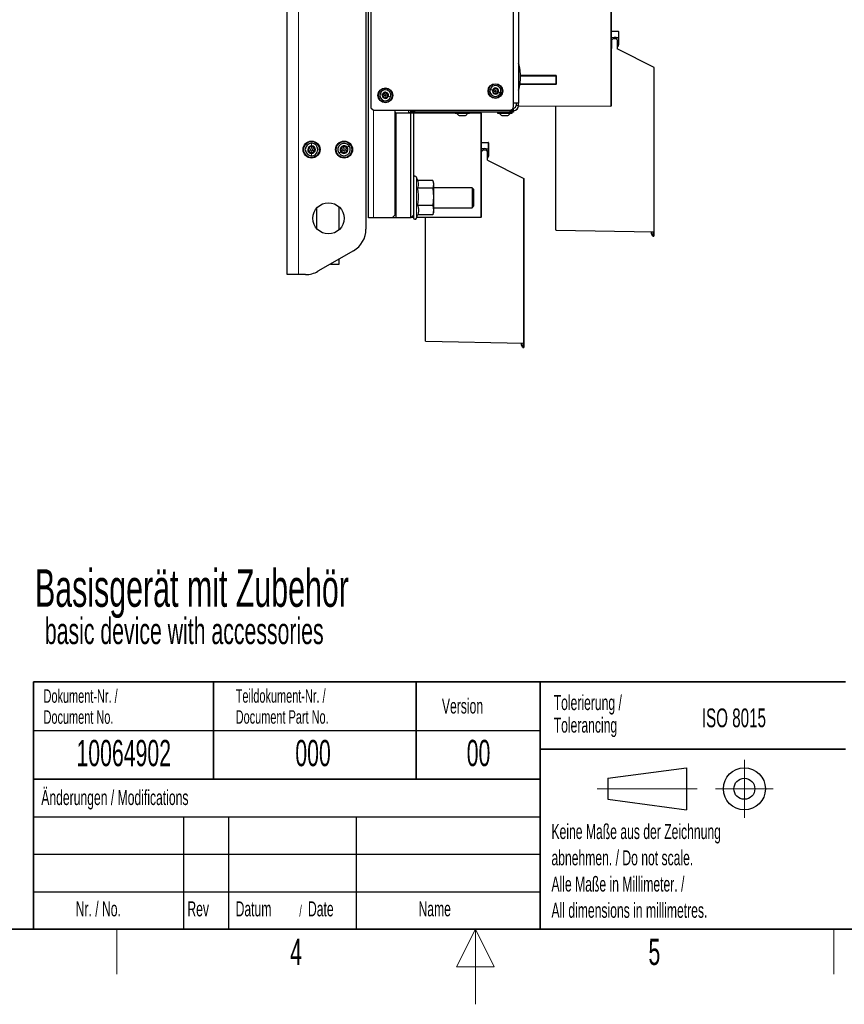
# Paper-space layout 'Blatt3' of a CAD drawing. Header units: millimetres. Extents: x 5 to 418, y 2 to 292.
# Tile 63 of 93: x 156 to 266, y 2 to 133. Entities that reach past the tile are written whole.
import ezdxf

# ---------------------------------------------------------------- set-up
doc = ezdxf.new("R2010")
doc.units = ezdxf.units.MM
doc.layers.add('SLD-0', color=7, linetype='Continuous')
doc.styles.add('SLDTEXTSTYLE0', font='TXT', dxfattribs={"width": 0.605})

psp = doc.layouts.new('Blatt3')

# ---------------------------------------------------------------- linework, layer by layer
at = {"color": 7, "linetype": 'Continuous', "lineweight": 25}
for p, q in [((191.9253, 99.273), (191.9253, 260.9397)), ((202.7586, 106.8563), (202.7586, 249.6897)), ((203.092, 158.4397), (203.092, 121.523)), ((202.4253, 150.623), (202.4253, 105.3352)), ((222.092, 121.6897), (222.092, 135.3016)), ((222.7586, 135.6397), (222.7586, 122.1397)), ((235.092, 135.6222), (235.092, 121.7563)), ((235.1247, 131.7231), (236.0592, 131.7068)), ((236.092, 131.6734), (236.092, 130.8523)), ((235.1247, 130.9078), (235.092, 130.9086)), ((235.092, 130.0386), (235.1247, 130.0395)), ((235.1247, 130.9078), (235.512, 130.8976)), ((235.1253, 130.0395), (235.1247, 130.0395)), ((235.1253, 130.3817), (235.1253, 129.4086)), ((235.5868, 130.7128), (235.4586, 130.715)), ((235.512, 130.8976), (235.512, 130.8952)), ((235.7595, 130.8909), (235.512, 130.8952)), ((235.7595, 130.8909), (235.792, 130.8903)), ((235.792, 130.8903), (236.0592, 130.8856)), ((235.792, 130.857), (235.792, 130.8903)), ((235.792, 130.857), (235.792, 130.6704)), ((235.9586, 129.3446), (235.9586, 130.3817)), ((236.092, 130.8523), (236.092, 129.902)), ((235.092, 129.3753), (235.0925, 129.3753)), ((235.1253, 129.5576), (235.1247, 129.5575)), ((235.9586, 129.3817), (240.7738, 126.9283)), ((240.792, 126.8986), (240.792, 104.9867)), ((223.0239, 125.7705), (227.7253, 125.7658)), ((227.7586, 124.7023), (227.7586, 125.7437)), ((227.7253, 124.6802), (222.9493, 124.6754)), ((222.7586, 122.1397), (222.092, 122.1397)), ((222.4253, 122.1397), (222.4253, 121.8063)), ((222.7586, 121.8063), (222.7586, 122.1397)), ((203.092, 121.523), (203.4253, 121.1897)), ((203.4253, 121.1897), (221.592, 121.1897)), ((206.2586, 121.1897), (206.2586, 107.1897)), ((206.4253, 120.8563), (206.2586, 120.8563)), ((206.4253, 120.8563), (206.4253, 106.8563)), ((206.4253, 120.8563), (208.4253, 120.8563)), ((208.092, 121.1897), (208.092, 120.8563)), ((208.4253, 120.9397), (208.4253, 121.1397)), ((208.4253, 121.1397), (208.9253, 121.1397)), ((208.9253, 120.9397), (208.4253, 120.9397)), ((208.4253, 106.8563), (208.4253, 120.8563)), ((208.4253, 120.8563), (208.7586, 120.8563)), ((208.7586, 120.8563), (208.7586, 107.1897)), ((208.7586, 120.8378), (214.2802, 120.8282)), ((208.842, 121.1397), (208.842, 121.1897)), ((221.592, 121.1397), (208.9253, 121.1397)), ((221.592, 120.9397), (208.9253, 120.9397)), ((214.3586, 120.773), (216.1586, 120.773)), ((216.2358, 120.8248), (217.7254, 120.8222)), ((217.2586, 120.9397), (217.2586, 120.8563)), ((217.727, 120.8247), (217.2594, 120.8492)), ((217.7586, 120.7889), (217.7586, 120.7914)), ((217.7586, 120.7889), (217.7586, 106.9229)), ((220.0253, 120.773), (221.8253, 120.773)), ((221.592, 121.1397), (222.092, 121.1397)), ((222.092, 120.9397), (221.592, 120.9397)), ((221.7586, 121.2183), (221.7586, 121.1397)), ((221.9943, 121.3929), (221.9943, 121.1397)), ((222.092, 121.473), (222.0426, 121.473)), ((222.092, 121.1397), (222.092, 120.9397)), ((222.7586, 121.8063), (222.7586, 121.7348)), ((222.7586, 121.7015), (222.7586, 121.7348)), ((235.0587, 121.7229), (222.7586, 121.7015)), ((227.7086, 105.2478), (227.7086, 121.7101)), ((214.8464, 120.4813), (214.8532, 120.4813)), ((214.8532, 120.4813), (215.6708, 120.4813)), ((220.5131, 120.4813), (220.5199, 120.4813)), ((220.5199, 120.4813), (221.3375, 120.4813)), ((217.7914, 116.8897), (218.7259, 116.8734)), ((218.7586, 116.8401), (218.7586, 116.019)), ((217.7914, 116.0744), (217.7586, 116.0753)), ((217.7914, 116.0744), (218.1787, 116.0643)), ((217.792, 115.5484), (217.792, 114.5753)), ((218.2534, 115.8795), (218.1253, 115.8817)), ((218.1787, 116.0643), (218.1787, 116.0619)), ((218.4262, 116.0575), (218.1787, 116.0619)), ((218.4262, 116.0575), (218.4586, 116.057)), ((218.4586, 116.057), (218.7259, 116.0523)), ((218.4586, 116.0236), (218.4586, 116.057)), ((218.4586, 116.0236), (218.4586, 115.837)), ((218.6253, 114.5112), (218.6253, 115.5484)), ((218.7586, 116.019), (218.7586, 115.0687)), ((217.7586, 115.2053), (217.7914, 115.2062)), ((217.7586, 114.542), (217.7592, 114.542)), ((217.792, 115.2062), (217.7914, 115.2062)), ((217.792, 114.7242), (217.7914, 114.7242)), ((218.6253, 114.5484), (223.4404, 112.0949)), ((209.3285, 111.7667), (209.1466, 112.2664)), ((211.3424, 111.8289), (209.3058, 111.8289)), ((211.3424, 111.8289), (211.4253, 111.3075)), ((211.4253, 111.523), (211.36, 111.7667)), ((223.4586, 112.0652), (223.4586, 90.1533)), ((211.3424, 110.7861), (209.3045, 110.7861)), ((211.4253, 111.3075), (211.3424, 110.7861)), ((211.3424, 110.7861), (211.4253, 109.6332)), ((211.4253, 111.523), (211.4253, 111.3075)), ((211.4253, 111.3075), (211.4253, 109.6332)), ((216.5539, 110.8563), (211.4253, 110.8563)), ((216.7586, 110.6516), (216.5539, 110.8563)), ((216.5539, 110.8563), (216.5539, 108.3683)), ((216.7586, 110.6516), (216.7586, 108.5456)), ((211.4253, 109.6332), (211.3424, 108.4802)), ((211.4253, 109.6332), (211.4253, 107.8487)), ((195.842, 108.127), (195.842, 105.419)), ((198.842, 105.2455), (198.842, 108.3005)), ((211.3424, 108.4802), (209.3045, 108.4802)), ((211.3424, 108.4802), (211.4253, 107.8487)), ((211.4253, 107.8487), (211.3424, 107.2171)), ((211.4253, 108.1897), (216.5539, 108.1897)), ((211.4253, 107.8487), (211.4253, 107.523)), ((216.5539, 108.1897), (216.7586, 108.3944)), ((216.5539, 108.3683), (216.5539, 108.1897)), ((216.7586, 108.5456), (216.7586, 108.3944)), ((203.4253, 106.8563), (202.7586, 106.8563)), ((205.9253, 106.8563), (203.4253, 106.8563)), ((205.9253, 106.8563), (206.2586, 107.1897)), ((206.4253, 106.8563), (205.9253, 106.8563)), ((208.4253, 106.8563), (206.4253, 106.8563)), ((208.7586, 107.1897), (208.4253, 106.8563)), ((208.7586, 106.874), (208.4424, 106.8734)), ((208.7586, 107.1897), (208.7586, 106.848)), ((209.1466, 106.7796), (209.3058, 107.2171)), ((217.7254, 106.8896), (209.1812, 106.8747)), ((211.3424, 107.2171), (209.3045, 107.2171)), ((210.3753, 90.4144), (210.3753, 106.8768)), ((211.3424, 107.2171), (211.3526, 107.2813)), ((211.36, 107.2793), (211.4253, 107.523)), ((227.7414, 105.2145), (240.7592, 104.9872)), ((240.4586, 104.715), (240.4586, 104.9925)), ((240.653, 104.3783), (240.4586, 104.715)), ((240.653, 104.9891), (240.653, 104.3783)), ((240.653, 104.3783), (240.792, 104.3759)), ((240.792, 104.9867), (240.7592, 104.9872)), ((240.792, 104.9867), (240.792, 104.3759)), ((200.7586, 102.4484), (196.0321, 99.7196)), ((198.842, 100.684), (198.842, 101.3418)), ((197.7026, 100.684), (198.8415, 100.684)), ((198.8415, 100.684), (198.842, 100.684)), ((193.4253, 99.273), (191.9253, 99.273)), ((194.3655, 99.273), (193.4253, 99.273)), ((210.4081, 90.3811), (223.4259, 90.1539)), ((223.1253, 89.8817), (223.1253, 90.1591)), ((223.3197, 89.545), (223.1253, 89.8817)), ((223.3197, 90.1557), (223.3197, 89.545)), ((223.3197, 89.545), (223.4586, 89.5425)), ((223.4586, 90.1533), (223.4259, 90.1539)), ((223.4586, 90.1533), (223.4586, 89.5425))]:
    psp.add_line(p, q, dxfattribs=at)
at = {"color": 7, "linetype": 'Continuous', "lineweight": 18}
for p, q in [((193.4253, 260.9397), (193.4253, 99.273)), ((235.0587, 121.7563), (235.0587, 135.6222)), ((235.092, 131.6897), (235.1247, 131.6897)), ((235.1247, 131.6897), (235.1247, 130.9078)), ((236.0592, 131.6734), (235.1247, 131.6897)), ((236.0592, 130.8856), (236.0592, 131.6734)), ((236.092, 131.6734), (236.0592, 131.6734)), ((235.092, 130.072), (235.1253, 130.0728)), ((235.1247, 130.0395), (235.1247, 129.5909)), ((235.7595, 130.6868), (235.7595, 130.8909)), ((236.0592, 130.8523), (235.792, 130.857)), ((236.0592, 129.902), (236.0592, 130.8523)), ((236.092, 130.8523), (236.0592, 130.8523)), ((235.1247, 129.5909), (235.092, 129.5909)), ((235.1247, 129.5909), (235.1253, 129.5909)), ((240.7592, 126.8986), (235.9586, 129.3446)), ((236.092, 129.902), (236.0592, 129.902)), ((240.7592, 104.9872), (240.7592, 126.8986)), ((240.7592, 126.8986), (240.792, 126.8986)), ((222.9494, 124.6762), (227.7254, 124.6907)), ((223.0216, 125.8539), (227.7252, 125.8491)), ((227.7254, 125.7553), (223.0239, 125.7695)), ((227.7254, 125.7553), (227.7496, 125.7553)), ((227.7254, 124.6907), (227.7254, 125.7553)), ((227.7254, 124.6907), (227.7496, 124.6907)), ((227.7586, 125.7437), (227.792, 125.7437)), ((227.7586, 124.7023), (227.792, 124.7023)), ((227.792, 125.7437), (227.792, 124.7023)), ((227.7252, 124.5969), (222.9354, 124.5921)), ((203.4253, 121.1897), (203.4253, 106.8563)), ((208.092, 120.8723), (214.2755, 120.8615)), ((214.3024, 120.7948), (208.7586, 120.8045)), ((208.9253, 121.1397), (208.9253, 120.9397)), ((217.7254, 120.7889), (216.211, 120.7915)), ((216.2419, 120.8581), (217.2254, 120.8564)), ((217.2254, 120.8564), (217.2254, 120.9397)), ((217.2254, 120.8564), (217.2586, 120.8563)), ((217.7254, 106.9229), (217.7254, 120.7889)), ((217.7254, 120.7889), (217.7586, 120.7889)), ((221.592, 120.9397), (221.592, 121.1397)), ((222.092, 121.473), (222.092, 121.1397)), ((222.4253, 121.8063), (222.7586, 121.8063)), ((222.7586, 121.7348), (235.0587, 121.7563)), ((235.0587, 121.7563), (235.092, 121.7563)), ((217.7586, 116.8564), (217.7914, 116.8564)), ((217.7914, 116.8564), (217.7914, 116.0744)), ((218.7259, 116.8401), (217.7914, 116.8564)), ((218.7259, 116.0523), (218.7259, 116.8401)), ((218.7586, 116.8401), (218.7259, 116.8401)), ((218.4262, 115.8535), (218.4262, 116.0575)), ((218.7259, 116.019), (218.4586, 116.0236)), ((218.7259, 115.0687), (218.7259, 116.019)), ((218.7586, 116.019), (218.7259, 116.019)), ((217.7586, 115.2386), (217.792, 115.2395)), ((217.7914, 114.7575), (217.7586, 114.7575)), ((217.7914, 115.2062), (217.7914, 114.7575)), ((217.7914, 114.7575), (217.792, 114.7575)), ((223.4259, 112.0652), (218.6253, 114.5112)), ((218.7586, 115.0687), (218.7259, 115.0687)), ((209.1466, 112.2664), (209.1466, 107.2263)), ((223.4259, 90.1539), (223.4259, 112.0652)), ((223.4259, 112.0652), (223.4586, 112.0652)), ((208.4758, 106.9068), (208.7586, 106.9073)), ((209.1466, 107.2263), (209.1466, 106.7796)), ((209.1933, 106.908), (217.7254, 106.9229)), ((217.7254, 106.9229), (217.7586, 106.9229))]:
    psp.add_line(p, q, dxfattribs=at)
at = {"color": 7, "linetype": 'Continuous', "lineweight": 25}
for centre, radius in [((219.6753, 123.7397), 0.9833), ((205.0086, 123.173), 0.9833), ((219.6753, 123.7397), 0.0863), ((205.0086, 123.173), 0.0863), ((195.1753, 115.9397), 1.1333), ((199.5086, 115.9397), 1.1333), ((195.1753, 115.9397), 0.1491), ((199.5086, 115.9397), 0.1491), ((197.4253, 106.773), 2.0833)]:
    psp.add_circle(centre, radius, dxfattribs=at)
at = {"color": 7, "linetype": 'Continuous', "lineweight": 18}
for centre, radius in [((205.0086, 123.173), 0.9), ((219.6753, 123.7397), 0.9), ((195.1753, 115.9397), 1.0333), ((199.5086, 115.9397), 1.0333)]:
    psp.add_circle(centre, radius, dxfattribs=at)
at = {"color": 7, "linetype": 'Continuous', "lineweight": 25}
for centre, radius, start, end in [((235.1253, 131.7564), 0.0333, 180, 269), ((236.0586, 131.6734), 0.0333, 0, 89), ((235.4586, 130.3817), 0.3333, 90, 180), ((235.4586, 130.3817), 0.3333, 88, 90), ((235.6253, 130.3817), 0.3333, 0, 96.640635), ((236.0586, 130.8523), 0.0333, 0, 89), ((235.092, 129.4086), 0.0333, 271, 0), ((235.1253, 129.5242), 0.0333, 91.037953, 104.422821), ((235.7592, 129.902), 0.3, 311.661424, 0), ((235.7586, 129.902), 0.3333, 306.869898, 0), ((216.8731, 125.6397), 6.1522, 0, 16.931195), ((240.7586, 126.8986), 0.0333, 0, 63), ((216.8731, 125.6397), 6.1522, 343.068805, 0), ((227.7253, 125.7325), 0.0333, 0, 89.923081), ((227.7253, 124.7135), 0.0333, 270.041471, 0), ((205.0086, 123.173), 0.7333, 162.098601, 342.098601), ((205.0086, 123.173), 0.7333, 342.098601, 162.098601), ((205.0086, 123.173), 0.4125, 342.098601, 162.098601), ((205.0086, 123.173), 0.375, 132.098601, 192.098601), ((205.0086, 123.173), 0.375, 72.098601, 132.098601), ((205.0086, 123.173), 0.375, 12.098601, 72.098601), ((219.6753, 123.7397), 0.7333, 162.098601, 342.098601), ((219.6753, 123.7397), 0.7333, 342.098601, 162.098601), ((219.6753, 123.7397), 0.4125, 162.098601, 342.098601), ((219.6753, 123.7397), 0.4125, 342.098601, 162.098601), ((219.6753, 123.7397), 0.375, 132.098601, 192.098601), ((219.6753, 123.7397), 0.375, 192.098601, 252.098601), ((219.6753, 123.7397), 0.375, 72.098601, 132.098601), ((219.6753, 123.7397), 0.375, 252.098601, 312.098601), ((219.6753, 123.7397), 0.375, 12.098601, 72.098601), ((219.6753, 123.7397), 0.375, 312.098601, 12.098601), ((205.0086, 123.173), 0.4125, 162.098601, 342.098601), ((205.0086, 123.173), 0.375, 192.098601, 252.098601), ((205.0086, 123.173), 0.375, 252.098601, 312.098601), ((205.0086, 123.173), 0.375, 312.098601, 12.098601), ((214.3586, 120.8563), 0.0833, 90, 270), ((216.1586, 120.8563), 0.0833, 270, 90), ((217.292, 120.8809), 0.0333, 180, 267), ((217.292, 120.8563), 0.0333, 180, 269.9), ((217.7253, 120.7889), 0.0333, 0, 89.9), ((217.7253, 120.7914), 0.0333, 0, 87), ((220.0253, 120.8563), 0.0833, 90, 270), ((221.592, 121.6897), 0.5, 270, 0), ((221.8253, 120.8563), 0.0833, 270, 90), ((222.092, 121.8063), 0.6667, 270, 0), ((222.092, 121.8063), 0.3333, 270, 360), ((235.0586, 121.7563), 0.0333, 270.1, 0), ((217.792, 116.9231), 0.0333, 180, 269), ((218.7253, 116.8401), 0.0333, 0, 89), ((195.1753, 115.9397), 0.8333, 89.488003, 269.488003), ((195.1753, 115.9397), 0.5133, 89.488003, 269.488003), ((195.1753, 115.9397), 0.4667, 179.488003, 239.488003), ((195.1753, 115.9397), 0.4667, 119.488003, 179.488003), ((195.1753, 115.9397), 0.4667, 239.488003, 299.488003), ((195.1753, 115.9397), 0.4667, 59.488003, 119.488003), ((195.1753, 115.9397), 0.8333, 269.488003, 89.488003), ((195.1753, 115.9397), 0.5133, 269.488003, 89.488003), ((195.1753, 115.9397), 0.4667, 299.488003, 359.488003), ((195.1753, 115.9397), 0.4667, 359.488003, 59.488003), ((199.5086, 115.9397), 0.8333, 35.879574, 215.879574), ((199.5086, 115.9397), 0.8333, 215.879574, 35.879574), ((199.5086, 115.9397), 0.5133, 35.879574, 215.879574), ((199.5086, 115.9397), 0.4667, 125.879574, 185.879574), ((199.5086, 115.9397), 0.4667, 185.879574, 245.879574), ((199.5086, 115.9397), 0.5133, 215.879574, 35.879574), ((199.5086, 115.9397), 0.4667, 65.879574, 125.879574), ((199.5086, 115.9397), 0.4667, 245.879574, 305.879574), ((199.5086, 115.9397), 0.4667, 5.879574, 65.879574), ((199.5086, 115.9397), 0.4667, 305.879574, 5.879574), ((218.1253, 115.5484), 0.3333, 90, 180), ((218.1253, 115.5484), 0.3333, 88, 90), ((218.292, 115.5484), 0.3333, 0, 96.640635), ((218.7253, 116.019), 0.0333, 0, 89), ((217.7586, 114.5753), 0.0333, 271, 0), ((217.792, 114.6909), 0.0333, 91.037953, 104.422821), ((218.4259, 115.0687), 0.3, 311.661424, 0), ((218.4253, 115.0687), 0.3333, 306.869898, 0), ((208.9586, 112.198), 0.2, 20, 180), ((223.4253, 112.0652), 0.0333, 0, 63), ((208.9586, 106.848), 0.2, 180, 340), ((217.7253, 106.9229), 0.0333, 270.1, 0), ((199.092, 105.3352), 3.3333, 300, 0), ((227.742, 105.2478), 0.0333, 180, 269), ((194.3655, 102.6063), 3.3333, 270, 300), ((210.4086, 90.4144), 0.0333, 180, 269)]:
    psp.add_arc(centre, radius, start, end, dxfattribs=at)
at = {"color": 7, "linetype": 'Continuous', "lineweight": 18}
for centre, radius, start, end in [((235.5816, 131.6901), 0.4779, 358.001617, 1.998383), ((235.5816, 130.869), 0.4779, 358.001617, 1.998383), ((240.2902, 127.1468), 0.5306, 332.112167, 335.68384), ((222, 120.8397), 4.7747, 179.800002, 180.199998), ((212.9507, 120.8055), 4.7747, 359.800002, 0.199998), ((230.284, 121.7396), 4.7747, 359.800002, 0.199998), ((218.2483, 116.8568), 0.4779, 358.001617, 1.998383), ((218.2483, 116.0356), 0.4779, 358.001617, 1.998383), ((222.9569, 112.3134), 0.5306, 332.112167, 335.68384), ((212.9507, 106.9063), 4.7747, 359.800002, 0.199998)]:
    psp.add_arc(centre, radius, start, end, dxfattribs=at)
for centre, major_axis, ratio, start_param, end_param in [((235.1253, 131.6897), (-0.0006, 0.0333), 0.0174285, 6.28257669, 7.85306843), ((235.1253, 129.5909), (0.0006, 0.0333), 0.0174285, 1.57170953, 3.14220127), ((227.7253, 125.8491), (0, 0.0833), 0.00069813, 1.57079358, 3.14159123), ((227.7253, 124.6907), (-0.0001, 0.0833), 0.00069813, 3.14159392, 4.71238497), ((227.7253, 124.5969), (0, 0.0833), 0.00069813, 0.00000142, 1.57079907), ((217.792, 116.8564), (-0.0006, 0.0333), 0.0174285, 6.28257669, 7.85306843), ((217.792, 114.7576), (0.0006, 0.0333), 0.0174285, 1.57170953, 3.14220127)]:
    psp.add_ellipse(centre, major_axis=major_axis, ratio=ratio, start_param=start_param, end_param=end_param, dxfattribs=at)
at = {"color": 7, "linetype": 'Continuous', "lineweight": 25}
for points, knots in [([(235.117, 129.5565), (235.117, 129.5565), (235.1172, 129.5565), (235.1138, 129.5566), (235.1039, 129.5568), (235.0938, 129.5569), (235.0925, 129.557), (235.092, 129.557)], [0, 0, 0, 0, 0.02129488, 0.08787393, 0.37398037, 0.76637963, 1, 1, 1, 1]), ([(204.7572, 123.4512), (204.7513, 123.4447), (204.7395, 123.4315), (204.732, 123.4064), (204.7322, 123.3813), (204.7386, 123.3668), (204.7418, 123.3595)], [0, 0, 0, 0, 0.25003302, 0.49963153, 0.74922769, 1, 1, 1, 1]), ([(204.8501, 123.4574), (204.8432, 123.4612), (204.8294, 123.469), (204.8045, 123.4718), (204.7786, 123.4669), (204.7644, 123.4565), (204.7572, 123.4512)], [0, 0, 0, 0, 0.24981472, 0.49990781, 0.75012012, 1, 1, 1, 1]), ([(204.8501, 123.4574), (204.865, 123.4492), (204.8874, 123.4369), (204.9239, 123.4334), (204.952, 123.436), (204.9788, 123.445), (205.0109, 123.4633), (205.0264, 123.4837), (205.0367, 123.4974)], [0, 0, 0, 0, 0.249199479, 0.374336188, 0.498930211, 0.624007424, 0.749759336, 1, 1, 1, 1]), ([(205.1239, 123.5298), (205.1153, 123.5317), (205.098, 123.5354), (205.0724, 123.5293), (205.0508, 123.5165), (205.0414, 123.5038), (205.0367, 123.4974)], [0, 0, 0, 0, 0.24999065, 0.49961057, 0.74912711, 1, 1, 1, 1]), ([(205.1756, 123.4525), (205.1755, 123.4604), (205.1754, 123.4762), (205.1653, 123.4992), (205.1482, 123.5191), (205.132, 123.5263), (205.1239, 123.5298)], [0, 0, 0, 0, 0.24985187, 0.49990154, 0.75011466, 1, 1, 1, 1]), ([(205.1756, 123.4525), (205.176, 123.4355), (205.1766, 123.4099), (205.1918, 123.3765), (205.2081, 123.3535), (205.2293, 123.3348), (205.2611, 123.3162), (205.2866, 123.313), (205.3036, 123.3109)], [0, 0, 0, 0, 0.24920104, 0.37433782, 0.49893155, 0.62400843, 0.74976002, 1, 1, 1, 1]), ([(219.3497, 123.7445), (219.3429, 123.7405), (219.3293, 123.7325), (219.3144, 123.7122), (219.3058, 123.6874), (219.3077, 123.6698), (219.3086, 123.6611)], [0, 0, 0, 0, 0.24980712, 0.50005507, 0.75030939, 1, 1, 1, 1]), ([(219.3086, 123.6611), (219.3114, 123.6527), (219.3168, 123.6359), (219.3349, 123.6168), (219.3567, 123.6044), (219.3725, 123.6027), (219.3803, 123.6018)], [0, 0, 0, 0, 0.249857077, 0.499466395, 0.749011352, 1, 1, 1, 1]), ([(219.3497, 123.7445), (219.3643, 123.7534), (219.3861, 123.7667), (219.4075, 123.7965), (219.4192, 123.8222), (219.4248, 123.8499), (219.4251, 123.8867), (219.4151, 123.9104), (219.4084, 123.9262)], [0, 0, 0, 0, 0.24916786, 0.37430311, 0.49890328, 0.62398745, 0.74974625, 1, 1, 1, 1]), ([(219.5083, 123.4602), (219.5079, 123.4772), (219.5073, 123.5027), (219.4922, 123.5361), (219.4758, 123.5591), (219.4546, 123.5778), (219.4228, 123.5965), (219.3973, 123.5997), (219.3803, 123.6018)], [0, 0, 0, 0, 0.249201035, 0.374337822, 0.498931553, 0.624008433, 0.749760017, 1, 1, 1, 1]), ([(219.4239, 124.0179), (219.418, 124.0113), (219.4062, 123.9982), (219.3987, 123.9731), (219.3989, 123.9479), (219.4052, 123.9334), (219.4084, 123.9262)], [0, 0, 0, 0, 0.25003302, 0.49963153, 0.74922769, 1, 1, 1, 1]), ([(219.5167, 124.024), (219.5099, 124.0279), (219.4961, 124.0357), (219.4711, 124.0385), (219.4453, 124.0336), (219.431, 124.0231), (219.4239, 124.0179)], [0, 0, 0, 0, 0.24981472, 0.49990781, 0.75012012, 1, 1, 1, 1]), ([(219.5083, 123.4602), (219.5084, 123.4523), (219.5085, 123.4365), (219.5186, 123.4134), (219.5358, 123.3935), (219.5519, 123.3864), (219.56, 123.3828)], [0, 0, 0, 0, 0.24985187, 0.49990154, 0.75011466, 1, 1, 1, 1]), ([(219.5167, 124.024), (219.5317, 124.0159), (219.5541, 124.0036), (219.5906, 124), (219.6187, 124.0027), (219.6455, 124.0117), (219.6776, 124.0299), (219.6931, 124.0504), (219.7034, 124.064)], [0, 0, 0, 0, 0.24919948, 0.37433619, 0.49893021, 0.62400742, 0.74975934, 1, 1, 1, 1]), ([(219.56, 123.3828), (219.5687, 123.381), (219.586, 123.3773), (219.6115, 123.3834), (219.6331, 123.3962), (219.6425, 123.4089), (219.6472, 123.4153)], [0, 0, 0, 0, 0.24999065, 0.49961057, 0.74912711, 1, 1, 1, 1]), ([(219.8339, 123.4553), (219.8189, 123.4635), (219.7965, 123.4757), (219.76, 123.4793), (219.7319, 123.4766), (219.7051, 123.4676), (219.673, 123.4494), (219.6575, 123.4289), (219.6472, 123.4153)], [0, 0, 0, 0, 0.24919948, 0.37433619, 0.49893021, 0.62400742, 0.74975934, 1, 1, 1, 1]), ([(219.7906, 124.0965), (219.7819, 124.0983), (219.7646, 124.102), (219.7391, 124.0959), (219.7175, 124.0832), (219.7081, 124.0704), (219.7034, 124.064)], [0, 0, 0, 0, 0.24999065, 0.49961057, 0.74912711, 1, 1, 1, 1]), ([(219.8423, 124.0192), (219.8422, 124.0271), (219.8421, 124.0429), (219.832, 124.0659), (219.8148, 124.0858), (219.7987, 124.0929), (219.7906, 124.0965)], [0, 0, 0, 0, 0.24985187, 0.49990154, 0.75011466, 1, 1, 1, 1]), ([(219.8339, 123.4553), (219.8407, 123.4514), (219.8545, 123.4436), (219.8795, 123.4409), (219.9053, 123.4458), (219.9196, 123.4562), (219.9267, 123.4614)], [0, 0, 0, 0, 0.24981472, 0.49990781, 0.75012012, 1, 1, 1, 1]), ([(219.8423, 124.0192), (219.8427, 124.0022), (219.8433, 123.9766), (219.8584, 123.9432), (219.8748, 123.9202), (219.896, 123.9015), (219.9278, 123.8828), (219.9533, 123.8797), (219.9703, 123.8775)], [0, 0, 0, 0, 0.249201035, 0.374337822, 0.498931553, 0.624008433, 0.749760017, 1, 1, 1, 1]), ([(220.0009, 123.7348), (219.9863, 123.726), (219.9645, 123.7127), (219.9431, 123.6828), (219.9314, 123.6572), (219.9258, 123.6295), (219.9255, 123.5926), (219.9355, 123.5689), (219.9422, 123.5531)], [0, 0, 0, 0, 0.24916786, 0.37430311, 0.49890328, 0.62398745, 0.74974625, 1, 1, 1, 1]), ([(219.9267, 123.4614), (219.9326, 123.468), (219.9444, 123.4811), (219.9519, 123.5063), (219.9517, 123.5314), (219.9454, 123.5459), (219.9422, 123.5531)], [0, 0, 0, 0, 0.25003302, 0.49963153, 0.74922769, 1, 1, 1, 1]), ([(220.042, 123.8183), (220.0392, 123.8267), (220.0338, 123.8435), (220.0158, 123.8625), (219.9939, 123.8749), (219.9781, 123.8766), (219.9703, 123.8775)], [0, 0, 0, 0, 0.24985708, 0.49946639, 0.74901135, 1, 1, 1, 1]), ([(220.0009, 123.7348), (220.0077, 123.7388), (220.0213, 123.7469), (220.0362, 123.7671), (220.0448, 123.7919), (220.0429, 123.8095), (220.042, 123.8183)], [0, 0, 0, 0, 0.24980712, 0.50005507, 0.75030939, 1, 1, 1, 1]), ([(204.6831, 123.1778), (204.6763, 123.1738), (204.6627, 123.1658), (204.6478, 123.1456), (204.6391, 123.1208), (204.641, 123.1032), (204.642, 123.0944)], [0, 0, 0, 0, 0.24980712, 0.50005507, 0.75030939, 1, 1, 1, 1]), ([(204.642, 123.0944), (204.6447, 123.086), (204.6501, 123.0692), (204.6682, 123.0501), (204.6901, 123.0378), (204.7058, 123.036), (204.7137, 123.0351)], [0, 0, 0, 0, 0.24985708, 0.49946639, 0.74901135, 1, 1, 1, 1]), ([(204.6831, 123.1778), (204.6976, 123.1867), (204.7195, 123.2), (204.7408, 123.2298), (204.7526, 123.2555), (204.7581, 123.2832), (204.7584, 123.3201), (204.7484, 123.3438), (204.7418, 123.3595)], [0, 0, 0, 0, 0.24916786, 0.37430311, 0.49890328, 0.62398745, 0.74974625, 1, 1, 1, 1]), ([(204.8417, 122.8935), (204.8413, 122.9105), (204.8407, 122.9361), (204.8255, 122.9695), (204.8092, 122.9925), (204.7879, 123.0112), (204.7561, 123.0298), (204.7306, 123.033), (204.7137, 123.0351)], [0, 0, 0, 0, 0.24920104, 0.37433782, 0.49893155, 0.62400843, 0.74976002, 1, 1, 1, 1]), ([(204.8417, 122.8935), (204.8417, 122.8856), (204.8419, 122.8698), (204.8519, 122.8468), (204.8691, 122.8269), (204.8853, 122.8197), (204.8934, 122.8162)], [0, 0, 0, 0, 0.24985187, 0.49990154, 0.75011466, 1, 1, 1, 1]), ([(204.8934, 122.8162), (204.902, 122.8143), (204.9193, 122.8106), (204.9448, 122.8167), (204.9665, 122.8295), (204.9758, 122.8422), (204.9805, 122.8486)], [0, 0, 0, 0, 0.24999065, 0.49961057, 0.74912711, 1, 1, 1, 1]), ([(205.1672, 122.8886), (205.1523, 122.8968), (205.1298, 122.9091), (205.0933, 122.9126), (205.0652, 122.91), (205.0384, 122.901), (205.0064, 122.8827), (204.9909, 122.8623), (204.9805, 122.8486)], [0, 0, 0, 0, 0.24919948, 0.37433619, 0.49893021, 0.62400742, 0.74975934, 1, 1, 1, 1]), ([(205.1672, 122.8886), (205.1741, 122.8848), (205.1878, 122.877), (205.2128, 122.8742), (205.2386, 122.8791), (205.2529, 122.8895), (205.26, 122.8948)], [0, 0, 0, 0, 0.24981472, 0.49990781, 0.75012012, 1, 1, 1, 1]), ([(205.3342, 123.1681), (205.3196, 123.1593), (205.2978, 123.146), (205.2765, 123.1162), (205.2647, 123.0905), (205.2591, 123.0628), (205.2589, 123.0259), (205.2689, 123.0022), (205.2755, 122.9865)], [0, 0, 0, 0, 0.24916786, 0.37430311, 0.49890328, 0.62398745, 0.74974625, 1, 1, 1, 1]), ([(205.26, 122.8948), (205.266, 122.9013), (205.2778, 122.9145), (205.2853, 122.9396), (205.285, 122.9647), (205.2787, 122.9792), (205.2755, 122.9865)], [0, 0, 0, 0, 0.25003302, 0.49963153, 0.74922769, 1, 1, 1, 1]), ([(205.3753, 123.2516), (205.3726, 123.26), (205.3671, 123.2768), (205.3491, 123.2959), (205.3272, 123.3082), (205.3115, 123.31), (205.3036, 123.3109)], [0, 0, 0, 0, 0.24985708, 0.49946639, 0.74901135, 1, 1, 1, 1]), ([(205.3342, 123.1681), (205.341, 123.1722), (205.3546, 123.1802), (205.3695, 123.2004), (205.3782, 123.2252), (205.3763, 123.2428), (205.3753, 123.2516)], [0, 0, 0, 0, 0.24980712, 0.50005507, 0.75030939, 1, 1, 1, 1]), ([(214.5258, 120.773), (214.5709, 120.7152), (214.6611, 120.5996), (214.7846, 120.5208), (214.8464, 120.4813)], [0, 0, 0, 0, 0.5, 1, 1, 1, 1]), ([(215.2718, 120.8015), (215.268, 120.7976), (215.2603, 120.7898), (215.2405, 120.7806), (215.2161, 120.7745), (215.1893, 120.7723), (215.1642, 120.7745), (215.1445, 120.7806), (215.1316, 120.7898), (215.1294, 120.7976), (215.1284, 120.8015)], [0, 0, 0, 0, 0.12522174, 0.24948305, 0.37432565, 0.49906277, 0.6238964, 0.74938803, 0.87444058, 1, 1, 1, 1]), ([(215.6709, 120.4813), (215.7326, 120.5208), (215.8562, 120.5996), (215.9464, 120.7152), (215.9915, 120.773)], [0, 0, 0, 0, 0.5, 1, 1, 1, 1]), ([(220.192, 120.773), (220.2371, 120.7152), (220.3273, 120.5996), (220.451, 120.5208), (220.5128, 120.4813)], [0, 0, 0, 0, 0.50000004, 1, 1, 1, 1]), ([(220.1925, 120.773), (220.2376, 120.7152), (220.3277, 120.5996), (220.4513, 120.5208), (220.5131, 120.4813)], [0, 0, 0, 0, 0.5, 1, 1, 1, 1]), ([(220.9385, 120.8015), (220.9346, 120.7976), (220.927, 120.7898), (220.9071, 120.7806), (220.8828, 120.7745), (220.856, 120.7723), (220.8309, 120.7745), (220.8112, 120.7806), (220.7983, 120.7898), (220.7961, 120.7976), (220.795, 120.8015)], [0, 0, 0, 0, 0.12522174, 0.24948305, 0.37432565, 0.49906277, 0.6238964, 0.74938803, 0.87444058, 1, 1, 1, 1]), ([(221.3375, 120.4813), (221.3993, 120.5208), (221.5229, 120.5996), (221.6131, 120.7152), (221.6581, 120.773)], [0, 0, 0, 0, 0.5, 1, 1, 1, 1]), ([(221.3378, 120.4813), (221.3996, 120.5208), (221.5233, 120.5996), (221.6135, 120.7152), (221.6586, 120.773)], [0, 0, 0, 0, 0.49999996, 1, 1, 1, 1]), ([(194.7813, 116.034), (194.7719, 116.031), (194.7532, 116.0249), (194.7296, 116.0044), (194.7123, 115.9766), (194.7099, 115.9548), (194.7087, 115.9438)], [0, 0, 0, 0, 0.24985308, 0.49990135, 0.75011449, 1, 1, 1, 1]), ([(194.7087, 115.9438), (194.7097, 115.9329), (194.7118, 115.911), (194.7285, 115.8829), (194.7517, 115.862), (194.7703, 115.8556), (194.7796, 115.8524)], [0, 0, 0, 0, 0.24998976, 0.49961083, 0.7491272, 1, 1, 1, 1]), ([(194.8966, 115.6456), (194.9007, 115.6664), (194.907, 115.6976), (194.8976, 115.7423), (194.884, 115.7746), (194.8633, 115.8031), (194.8298, 115.8344), (194.7997, 115.8452), (194.7796, 115.8524)], [0, 0, 0, 0, 0.24921908, 0.37435669, 0.49894691, 0.62401981, 0.74976746, 1, 1, 1, 1]), ([(194.7813, 116.034), (194.8013, 116.0408), (194.8315, 116.051), (194.8655, 116.0815), (194.8867, 116.1094), (194.901, 116.1416), (194.9114, 116.1863), (194.9057, 116.2177), (194.9019, 116.2387)], [0, 0, 0, 0, 0.249220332, 0.374358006, 0.498947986, 0.624020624, 0.749768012, 1, 1, 1, 1]), ([(194.8966, 115.6456), (194.8945, 115.636), (194.8904, 115.6168), (194.8964, 115.586), (194.9118, 115.5572), (194.9295, 115.5441), (194.9384, 115.5376)], [0, 0, 0, 0, 0.249816, 0.49990758, 0.75011993, 1, 1, 1, 1]), ([(194.9456, 116.3459), (194.9366, 116.3395), (194.9187, 116.3268), (194.9028, 116.2983), (194.8962, 116.2677), (194.9, 116.2484), (194.9019, 116.2387)], [0, 0, 0, 0, 0.24985796, 0.49946675, 0.74901133, 1, 1, 1, 1]), ([(194.9384, 115.5376), (194.9484, 115.533), (194.9684, 115.5239), (195.001, 115.5244), (195.0308, 115.534), (195.0456, 115.5469), (195.0531, 115.5534)], [0, 0, 0, 0, 0.250032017, 0.499631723, 0.749227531, 1, 1, 1, 1]), ([(195.06, 116.3281), (195.0527, 116.3347), (195.0381, 116.3478), (195.0085, 116.358), (194.9758, 116.3591), (194.9557, 116.3503), (194.9456, 116.3459)], [0, 0, 0, 0, 0.24980599, 0.50005449, 0.75030941, 1, 1, 1, 1]), ([(195.2906, 115.5512), (195.2747, 115.5652), (195.2508, 115.5862), (195.2074, 115.6005), (195.1726, 115.6049), (195.1376, 115.6012), (195.0937, 115.5878), (195.0693, 115.5671), (195.0531, 115.5534)], [0, 0, 0, 0, 0.24919366, 0.3743301, 0.49892526, 0.62400376, 0.74975694, 1, 1, 1, 1]), ([(195.06, 116.3281), (195.0759, 116.3141), (195.0998, 116.2931), (195.1432, 116.2789), (195.178, 116.2745), (195.213, 116.2781), (195.2569, 116.2915), (195.2813, 116.3122), (195.2975, 116.326)], [0, 0, 0, 0, 0.24919366, 0.37433011, 0.49892527, 0.62400376, 0.74975694, 1, 1, 1, 1]), ([(195.2906, 115.5512), (195.2979, 115.5447), (195.3125, 115.5315), (195.3421, 115.5213), (195.3748, 115.5202), (195.3949, 115.5291), (195.405, 115.5335)], [0, 0, 0, 0, 0.249805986, 0.500054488, 0.750309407, 1, 1, 1, 1]), ([(195.4122, 116.3417), (195.4022, 116.3463), (195.3822, 116.3555), (195.3496, 116.355), (195.3198, 116.3454), (195.305, 116.3324), (195.2975, 116.326)], [0, 0, 0, 0, 0.25003202, 0.49963172, 0.74922753, 1, 1, 1, 1]), ([(195.405, 115.5335), (195.414, 115.5398), (195.4319, 115.5525), (195.4478, 115.5811), (195.4544, 115.6116), (195.4506, 115.631), (195.4487, 115.6406)], [0, 0, 0, 0, 0.24985796, 0.49946675, 0.74901133, 1, 1, 1, 1]), ([(195.454, 116.2337), (195.4561, 116.2434), (195.4602, 116.2626), (195.4542, 116.2933), (195.4388, 116.3221), (195.4211, 116.3352), (195.4122, 116.3417)], [0, 0, 0, 0, 0.249816, 0.49990758, 0.75011993, 1, 1, 1, 1]), ([(195.5693, 115.8453), (195.5493, 115.8385), (195.5191, 115.8283), (195.4851, 115.7979), (195.4639, 115.7699), (195.4496, 115.7378), (195.4392, 115.6931), (195.4449, 115.6616), (195.4487, 115.6406)], [0, 0, 0, 0, 0.24922033, 0.37435801, 0.49894799, 0.62402062, 0.74976801, 1, 1, 1, 1]), ([(195.454, 116.2337), (195.4499, 116.213), (195.4436, 116.1818), (195.453, 116.1371), (195.4666, 116.1047), (195.4873, 116.0762), (195.5208, 116.0449), (195.5509, 116.0341), (195.571, 116.0269)], [0, 0, 0, 0, 0.24921908, 0.37435669, 0.49894691, 0.62401981, 0.74976746, 1, 1, 1, 1]), ([(195.5693, 115.8453), (195.5787, 115.8483), (195.5974, 115.8544), (195.621, 115.8749), (195.6383, 115.9027), (195.6407, 115.9246), (195.6419, 115.9355)], [0, 0, 0, 0, 0.24985308, 0.49990135, 0.75011449, 1, 1, 1, 1]), ([(195.6419, 115.9355), (195.6409, 115.9464), (195.6389, 115.9683), (195.6221, 115.9964), (195.5989, 116.0173), (195.5803, 116.0237), (195.571, 116.0269)], [0, 0, 0, 0, 0.24998976, 0.49961083, 0.7491272, 1, 1, 1, 1]), ([(199.1065, 115.9896), (199.0976, 115.9855), (199.0797, 115.9774), (199.0585, 115.9544), (199.0444, 115.9249), (199.0444, 115.9029), (199.0444, 115.8919)], [0, 0, 0, 0, 0.249815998, 0.499907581, 0.750119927, 1, 1, 1, 1]), ([(199.0444, 115.8919), (199.0467, 115.8811), (199.0512, 115.8596), (199.0709, 115.8336), (199.0963, 115.8153), (199.1155, 115.811), (199.1251, 115.8089)], [0, 0, 0, 0, 0.25003202, 0.49963172, 0.74922753, 1, 1, 1, 1]), ([(199.1065, 115.9896), (199.1257, 115.9985), (199.1545, 116.012), (199.185, 116.0461), (199.203, 116.0762), (199.2136, 116.1098), (199.2189, 116.1554), (199.2097, 116.186), (199.2036, 116.2064)], [0, 0, 0, 0, 0.24921908, 0.37435669, 0.49894691, 0.62401981, 0.74976746, 1, 1, 1, 1]), ([(199.2644, 115.6164), (199.2662, 115.6375), (199.2689, 115.6692), (199.2546, 115.7126), (199.2375, 115.7432), (199.2138, 115.7692), (199.177, 115.7966), (199.1459, 115.804), (199.1251, 115.8089)], [0, 0, 0, 0, 0.249193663, 0.374330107, 0.498925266, 0.624003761, 0.749756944, 1, 1, 1, 1]), ([(199.2351, 116.3178), (199.2269, 116.3105), (199.2105, 116.2958), (199.1979, 116.2657), (199.1948, 116.2346), (199.2007, 116.2158), (199.2036, 116.2064)], [0, 0, 0, 0, 0.24998976, 0.49961083, 0.7491272, 1, 1, 1, 1]), ([(199.3508, 116.3128), (199.3428, 116.3186), (199.3268, 116.33), (199.2963, 116.3369), (199.2637, 116.3343), (199.2447, 116.3233), (199.2351, 116.3178)], [0, 0, 0, 0, 0.24985308, 0.49990135, 0.75011449, 1, 1, 1, 1]), ([(199.2644, 115.6164), (199.2634, 115.6066), (199.2615, 115.587), (199.2708, 115.5572), (199.2894, 115.5302), (199.3084, 115.5192), (199.3179, 115.5137)], [0, 0, 0, 0, 0.24980599, 0.50005449, 0.75030941, 1, 1, 1, 1]), ([(199.3179, 115.5137), (199.3284, 115.5103), (199.3493, 115.5034), (199.3816, 115.5075), (199.4102, 115.5204), (199.4235, 115.5349), (199.4302, 115.5422)], [0, 0, 0, 0, 0.24985796, 0.49946675, 0.74901133, 1, 1, 1, 1]), ([(199.3508, 116.3128), (199.3682, 116.3007), (199.3943, 116.2825), (199.439, 116.2732), (199.4741, 116.2727), (199.5084, 116.2802), (199.5506, 116.2984), (199.5725, 116.3217), (199.5871, 116.3372)], [0, 0, 0, 0, 0.24922033, 0.37435801, 0.49894799, 0.62402062, 0.74976801, 1, 1, 1, 1]), ([(199.6665, 115.5665), (199.6491, 115.5786), (199.623, 115.5968), (199.5783, 115.6062), (199.5432, 115.6067), (199.5088, 115.5991), (199.4667, 115.5809), (199.4448, 115.5576), (199.4302, 115.5422)], [0, 0, 0, 0, 0.24922033, 0.37435801, 0.49894799, 0.62402062, 0.74976801, 1, 1, 1, 1]), ([(199.6993, 116.3656), (199.6889, 116.369), (199.668, 116.3759), (199.6356, 116.3718), (199.6071, 116.3589), (199.5938, 116.3444), (199.5871, 116.3372)], [0, 0, 0, 0, 0.24985796, 0.49946675, 0.74901133, 1, 1, 1, 1]), ([(199.6665, 115.5665), (199.6745, 115.5608), (199.6904, 115.5493), (199.721, 115.5425), (199.7535, 115.5451), (199.7726, 115.5561), (199.7821, 115.5615)], [0, 0, 0, 0, 0.24985308, 0.49990135, 0.75011449, 1, 1, 1, 1]), ([(199.7529, 116.2629), (199.7539, 116.2727), (199.7558, 116.2923), (199.7465, 116.3221), (199.7279, 116.3491), (199.7089, 116.3601), (199.6993, 116.3656)], [0, 0, 0, 0, 0.249805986, 0.500054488, 0.750309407, 1, 1, 1, 1]), ([(199.7529, 116.2629), (199.7511, 116.2418), (199.7484, 116.2101), (199.7626, 116.1668), (199.7798, 116.1361), (199.8035, 116.1101), (199.8403, 116.0828), (199.8714, 116.0754), (199.8921, 116.0705)], [0, 0, 0, 0, 0.24919366, 0.3743301, 0.49892526, 0.62400376, 0.74975694, 1, 1, 1, 1]), ([(199.7821, 115.5615), (199.7903, 115.5689), (199.8067, 115.5835), (199.8194, 115.6136), (199.8225, 115.6448), (199.8166, 115.6635), (199.8136, 115.6729)], [0, 0, 0, 0, 0.249989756, 0.499610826, 0.749127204, 1, 1, 1, 1]), ([(199.9107, 115.8898), (199.8915, 115.8808), (199.8627, 115.8673), (199.8323, 115.8332), (199.8143, 115.8031), (199.8037, 115.7695), (199.7984, 115.724), (199.8075, 115.6933), (199.8136, 115.6729)], [0, 0, 0, 0, 0.24921908, 0.37435669, 0.49894691, 0.62401981, 0.74976746, 1, 1, 1, 1]), ([(199.9728, 115.9875), (199.9706, 115.9982), (199.9661, 116.0198), (199.9464, 116.0458), (199.921, 116.064), (199.9018, 116.0683), (199.8921, 116.0705)], [0, 0, 0, 0, 0.25003202, 0.49963172, 0.74922753, 1, 1, 1, 1]), ([(199.9107, 115.8898), (199.9197, 115.8938), (199.9376, 115.9019), (199.9588, 115.9249), (199.9728, 115.9545), (199.9728, 115.9765), (199.9728, 115.9875)], [0, 0, 0, 0, 0.249815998, 0.499907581, 0.750119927, 1, 1, 1, 1]), ([(217.7837, 114.7232), (217.7837, 114.7232), (217.7838, 114.7232), (217.7804, 114.7233), (217.7705, 114.7234), (217.7605, 114.7236), (217.7591, 114.7236), (217.7586, 114.7236)], [0, 0, 0, 0, 0.02129488, 0.08787393, 0.37398037, 0.76637963, 1, 1, 1, 1]), ([(209.3045, 110.7861), (209.3441, 110.9016), (209.4229, 111.1318), (209.4254, 111.4616), (209.3548, 111.6704), (209.3229, 111.7646)], [0, 0, 0, 0, 0.35625214, 0.70959745, 1, 1, 1, 1]), ([(209.3045, 108.4802), (209.3443, 108.7357), (209.4234, 109.2446), (209.4234, 110.0217), (209.3443, 110.5306), (209.3045, 110.7861)], [0, 0, 0, 0, 0.33423715, 0.66574709, 1, 1, 1, 1]), ([(209.3045, 108.4802), (209.3443, 108.34), (209.4235, 108.061), (209.4233, 107.6353), (209.3442, 107.3568), (209.3045, 107.2171)], [0, 0, 0, 0, 0.334750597, 0.666469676, 1, 1, 1, 1])]:
    psp.add_open_spline(points, degree=3, knots=knots, dxfattribs=at)
at = {"color": 7, "linetype": 'Continuous', "lineweight": 18}
for points, knots in [([(227.7252, 125.8491), (227.7254, 125.849), (227.7292, 125.8457), (227.7429, 125.8338), (227.7655, 125.8122), (227.7875, 125.7799), (227.7906, 125.755), (227.792, 125.7437)], [0, 0, 0, 0, 0.00518066, 0.11696109, 0.42337042, 0.73591001, 1, 1, 1, 1]), ([(227.7586, 125.7437), (227.7578, 125.7509), (227.7557, 125.7689), (227.7438, 125.7967), (227.7337, 125.8248), (227.7272, 125.8434), (227.7253, 125.8489), (227.7252, 125.8491)], [0, 0, 0, 0, 0.198938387, 0.493830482, 0.851801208, 0.993433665, 1, 1, 1, 1]), ([(227.792, 124.7023), (227.7906, 124.691), (227.7875, 124.6661), (227.7655, 124.6338), (227.7429, 124.6122), (227.7292, 124.6003), (227.7254, 124.597), (227.7252, 124.5969)], [0, 0, 0, 0, 0.26408999, 0.57662958, 0.88303891, 0.99481934, 1, 1, 1, 1]), ([(227.7586, 124.7023), (227.7578, 124.6951), (227.7557, 124.6771), (227.7438, 124.6493), (227.7337, 124.6212), (227.7272, 124.6026), (227.7253, 124.5971), (227.7252, 124.5969)], [0, 0, 0, 0, 0.19893839, 0.49383048, 0.85180121, 0.99343366, 1, 1, 1, 1])]:
    psp.add_open_spline(points, degree=3, knots=knots, dxfattribs=at)
for points in [[(204.3108, 123.3984), (204.3537, 123.3845), (204.4396, 123.3568), (204.5573, 123.3188), (204.6161, 123.2998)], [(218.9775, 123.9651), (219.0204, 123.9512), (219.1063, 123.9235), (219.2239, 123.8855), (219.2828, 123.8665)], [(220.3731, 123.5143), (220.3302, 123.5281), (220.2443, 123.5559), (220.1267, 123.5939), (220.0678, 123.6129)], [(205.7065, 122.9476), (205.6635, 122.9615), (205.5777, 122.9892), (205.46, 123.0272), (205.4012, 123.0462)], [(214.5379, 120.773), (214.5822, 120.7152), (214.6709, 120.5996), (214.7925, 120.5208), (214.8532, 120.4813)], [(220.2046, 120.773), (220.2489, 120.7152), (220.3376, 120.5996), (220.4591, 120.5208), (220.5199, 120.4813)], [(195.1827, 116.773), (195.1824, 116.7299), (195.1816, 116.6438), (195.1805, 116.5166), (195.1799, 116.453)], [(198.8334, 115.4513), (198.8683, 115.4765), (198.9381, 115.527), (199.0412, 115.6015), (199.0927, 115.6388)], [(200.1838, 116.4281), (200.1489, 116.4028), (200.0791, 116.3523), (199.9761, 116.2778), (199.9246, 116.2405)], [(195.1679, 115.1064), (195.1682, 115.1494), (195.169, 115.2356), (195.1701, 115.3628), (195.1707, 115.4264)]]:
    psp.add_open_spline(points, degree=3, dxfattribs=at)
at = {"layer": 'SLD-0', "lineweight": 35}
for p, q in [((158.1167, 45), (225.6167, 45)), ((158.1167, 45), (158.1167, 32)), ((182.1167, 45), (182.1167, 32)), ((209.1167, 45), (209.1167, 32)), ((225.6167, 45), (225.6167, 32)), ((225.6167, 45), (266.3305, 45)), ((225.6167, 45), (225.6167, 36)), ((225.6167, 36), (266.3305, 36)), ((225.6167, 36), (225.6167, 12)), ((158.1167, 32), (158.1167, 12)), ((158.1167, 32), (225.6167, 32)), ((225.6167, 32), (225.6167, 12)), ((26, 12), (408, 12)), ((158.1167, 12), (225.6167, 12)), ((225.6167, 12), (266.3305, 12))]:
    psp.add_line(p, q, dxfattribs=at)
at = {"layer": 'SLD-0'}
for p, q in [((158.1167, 38.5), (225.6167, 38.5)), ((158.1167, 27), (225.6167, 27)), ((178.1167, 27), (178.1167, 12)), ((184.1167, 27), (184.1167, 12)), ((201.1167, 27), (201.1167, 12)), ((158.1167, 22), (225.6167, 22)), ((158.1167, 17), (225.6167, 17))]:
    psp.add_line(p, q, dxfattribs=at)
at = {"layer": 'SLD-0', "lineweight": 18}
for p, q in [((252.8396, 34.5746), (252.8396, 26.8746)), ((233.2396, 30.7246), (246.5396, 30.7246)), ((248.9896, 30.7246), (256.6896, 30.7246)), ((169.25, 6), (169.25, 12)), ((217, 12), (214.5, 7)), ((217, 2), (217, 12)), ((219.5, 7), (217, 12)), ((264.75, 6), (264.75, 12)), ((214.5, 7), (219.5, 7))]:
    psp.add_line(p, q, dxfattribs=at)
at = {"layer": 'SLD-0', "lineweight": 25}
for p, q in [((234.6396, 32.1246), (245.1396, 33.5246)), ((245.1396, 33.5246), (245.1396, 27.9246)), ((158.1167, 32), (225.6167, 32)), ((234.6396, 32.1246), (234.6396, 29.3246)), ((234.6396, 29.3246), (245.1396, 27.9246))]:
    psp.add_line(p, q, dxfattribs=at)
for radius in [2.8, 1.4]:
    psp.add_circle((252.8396, 30.7246), radius, dxfattribs=at)

# ---------------------------------------------------------------- texts
at = {"layer": 'SLD-0', "style": 'SLDTEXTSTYLE0'}
for s, insert, char_height, attachment_point in [('Basisgerät mit Zubehör', (158.3333, 59.987), 5, 1), ('basic device with accessories', (159.6458, 53.5185), 3.5, 1), ('Dokument-Nr. /', (159.4707, 43.9891), 1.8, 1), ('Teildokument-Nr. /', (185.0721, 44.0073), 1.8, 1), ('Tolerierung /', (227.4391, 43.2172), 2, 1), ('Version', (212.5452, 42.7601), 2, 1), ('Document No.', (159.4707, 41.1891), 1.8, 1), ('Document Part No.', (185.0721, 41.2073), 1.8, 1), ('ISO 8015', (247.1716, 41.4342), 2.5, 1), ('Tolerancing', (227.4391, 40.2172), 2, 1), ('10064902', (170.1557, 37.243), 3.5, 2), ('000', (195.3767, 37.243), 3.5, 2), ('00', (217.424, 37.2527), 3.5, 2), ('Änderungen / Modifications', (159.1698, 30.5619), 2, 1), ('Keine Maße aus der Zeichnung', (227.1404, 26.0307), 2, 1), ('abnehmen. / Do not scale.', (227.1404, 22.5307), 2, 1), ('Alle Maße in Millimeter. /', (227.1404, 19.0307), 2, 1), ('Nr. / No.', (163.7532, 15.7244), 2, 1), ('Rev', (178.6351, 15.7244), 2, 1), ('Datum', (185.0629, 15.7244), 2, 1), ('/', (193.5459, 15.2243), 1.5, 1), ('Date', (194.7022, 15.7244), 2, 1), ('Name', (209.4275, 15.729), 2, 1), ('All dimensions in millimetres.', (227.1404, 15.5307), 2, 1), ('4', (193.1027, 10.743), 3.5, 2), ('5', (240.8527, 10.743), 3.5, 2)]:
    psp.add_mtext(s, dxfattribs=dict(at, insert=insert, char_height=char_height, attachment_point=attachment_point))

doc.saveas('drawing.dxf')
